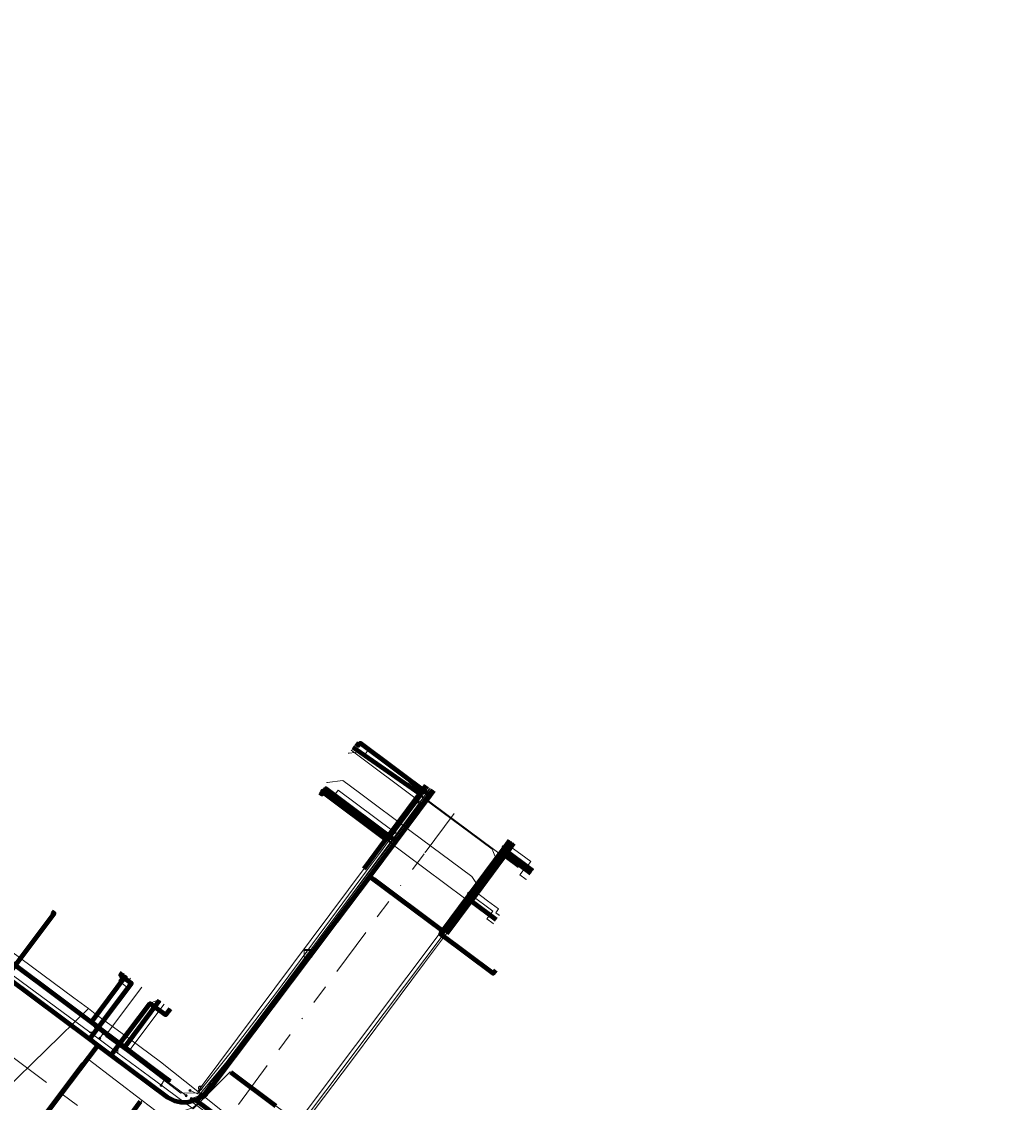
# Model space of a CAD drawing. Header units: metres. Extents: x 98902 to 136161, y 449037 to 499677.
# Tile 181 of 200: x 113361 to 113463, y 483675 to 483787. Entities that reach past the tile are written whole.
import ezdxf
from ezdxf.enums import TextEntityAlignment as Align
from ezdxf.lldxf.tags import DXFTag

# ---------------------------------------------------------------- set-up
doc = ezdxf.new("R2010")
doc.units = ezdxf.units.M
doc.linetypes.add('RI-OVERIG', pattern=[17, 5, -2, 2, -2, 0, -2, 2, -2])
for name, color, linetype, lineweight in [('B-WE-KL-DATA-G', 90, 'KL-DATA-N', 18), ('B-WE-KL-DATA_HULPSTUK-S', 90, 'Continuous', 25), ('B-WE-KL-DATA_KABELBED-G', 90, 'Continuous', 100), ('B-WE-KL-DATA_MANTELBUIS-G', 90, 'Continuous', 100), ('B-WE-KL-ET_LS-G', 190, 'KL-LS-N', 18), ('B-WE-KL-ET_LS_HULPSTUK-S', 190, 'Continuous', 25), ('B-WE-KL-ET_LS_MANTELBUIS-G', 190, 'Continuous', 100), ('B-WE-KL-GAS_LD-G', 50, 'KL-GAS-LD-N', 18), ('B-WE-KL-GAS_LD_HULPSTUK-S', 50, 'Continuous', 25), ('B-WE-KL-GAS_LD_MANTELBUIS-G', 50, 'Continuous', 100), ('B-WE-KL-WATER-G', 170, 'KL-WATER-N', 18), ('B-WE-KL-WATER_HULPSTUK-S', 170, 'Continuous', 25), ('B-WE-RI-VRIJVERVAL-G', 210, 'RI-OVERIG', 18), ('B-WE-RI-VRIJVERVAL_HULPSTUK-S', 210, 'Continuous', 25)]:
    doc.layers.add(name, color=color, linetype=linetype, lineweight=lineweight)
doc.styles.add('NLCS-ISO', font='NLCS-ISO.ttf')
doc.styles.get("Standard").update_dxf_attribs({"font": 'arial.ttf'})
tags = doc.linetypes.add('KL-DATA-N', pattern='A,4,-1,[101,NLCS.SHX,S=0.5,R=0,X=0,Y=0],-1,4,-1,["D",Standard,S=1,R=0,X=-0.25,Y=-0.5],-1.5', length=12.5).pattern_tags.tags
tags[18] = DXFTag(74, 10)
tags = doc.linetypes.add('KL-GAS-LD-N', pattern='A,4,-1,[69,NLCS.SHX,S=0.5,R=0,X=0,Y=0],-1,4,-1,["L",Standard,S=1,R=0,X=0.25,Y=-0.5],-2', length=13).pattern_tags.tags
tags[18] = DXFTag(74, 10)
tags = doc.linetypes.add('KL-LS-N', pattern='A,4,-1,[103,NLCS.SHX,S=0.75,R=0,X=0,Y=0],-1,4,-1,["L",Standard,S=1,R=0,X=0,Y=-0.5],-2', length=13).pattern_tags.tags
tags[18] = DXFTag(74, 10)
doc.linetypes.add('KL-WATER-N', pattern='A,7,-0.5,[168,NLCS.SHX,S=0.75,R=0,X=0.75,Y=0],-2', length=9.5)

# ---------------------------------------------------------------- blocks, each defined once
blk = doc.blocks.new('SKL-WTB_HULP_KAST-SO')
at = {"color": 0, "linetype": 'ByBlock', "lineweight": 18}
for points in [[(-2, 2), (2, 2), (2, 1.68), (-2, 1.68)], [(-2, 1.52), (2, 1.52), (2, -2), (-2, -2)]]:
    blk.add_lwpolyline(points, close=True, dxfattribs=at)
at = {"color": 0, "linetype": 'ByBlock', "lineweight": 18, "style": 'NLCS-ISO'}
blk.add_text('kast', height=1.5, dxfattribs=at).set_placement((0, 0), align=Align.MIDDLE_CENTER)
at = {"color": 0, "linetype": 'ByBlock', "lineweight": 18, "style": 'NLCS-ISO', "flags": 1}
for tag, p in [('TYPE', (2.5, 0)), ('OMSCHRIJVING', (2.5, -3)), ('LABEL', (2.5, -1.5))]:
    blk.add_attdef(tag, p, '', height=1, dxfattribs=at)
blk = doc.blocks.new('SKL-WTB_HULP_OVERIG-SO')
at = {"color": 0, "linetype": 'ByBlock', "lineweight": 18}
for points in [[(-0.14, 0.14), (0.14, -0.14)], [(0.14, 0.14), (-0.14, -0.14)]]:
    blk.add_lwpolyline(points, dxfattribs=at)
at = {"color": 0, "linetype": 'ByBlock', "lineweight": 18, "style": 'NLCS-ISO', "flags": 1}
for tag, p in [('TYPE', (1.5, 0)), ('OMSCHRIJVING', (1.5, -3)), ('LABEL', (1.5, -1.5))]:
    blk.add_attdef(tag, p, '', height=1, dxfattribs=at)
blk = doc.blocks.new('SKL-WTB_HULP_AFSLUITER-SO')
at = {"color": 0, "linetype": 'ByBlock', "lineweight": 18}
blk.add_lwpolyline([(0, 0.8), (0, -0.8)], dxfattribs=at)
blk.add_circle((0, 0), 1, dxfattribs=at)
at = {"color": 0, "linetype": 'ByBlock', "lineweight": 18, "style": 'NLCS-ISO', "flags": 1}
for tag, p in [('TYPE', (1.5, 0)), ('OMSCHRIJVING', (1.5, -3)), ('LABEL', (1.5, -1.5))]:
    blk.add_attdef(tag, p, '', height=1, dxfattribs=at)
blk = doc.blocks.new('SKL-WTB_HULP_MOF-SO')
at = {"linetype": 'ByBlock', "lineweight": 18}
h = blk.add_hatch(color=0, dxfattribs=at)
h.dxf.hatch_style = 1
h.paths.add_polyline_path([(-0.5625, 0, 1), (0.5625, 0, 1)])
at = {"color": 0, "linetype": 'ByBlock', "lineweight": 18}
blk.add_circle((0, 0), 0.5625, dxfattribs=at)
at = {"color": 0, "linetype": 'ByBlock', "lineweight": 18, "style": 'NLCS-ISO', "flags": 1}
for tag, p in [('TYPE', (1.5, 0)), ('OMSCHRIJVING', (1.5, -3)), ('LABEL', (1.5, -1.5))]:
    blk.add_attdef(tag, p, '', height=1, dxfattribs=at)
blk = doc.blocks.new('SRI-HULP_OVERIG-SO')
at = {"color": 0, "linetype": 'ByBlock', "lineweight": 18}
for points in [[(-0.14, 0.14), (0.14, -0.14)], [(0.14, 0.14), (-0.14, -0.14)]]:
    blk.add_lwpolyline(points, dxfattribs=at)
at = {"color": 0, "linetype": 'ByBlock', "lineweight": 18, "style": 'NLCS-ISO', "flags": 1}
for tag, p in [('TYPE', (1.5, 0)), ('OMSCHRIJVING', (1.5, -3)), ('LABEL', (1.5, -1.5))]:
    blk.add_attdef(tag, p, '', height=1, dxfattribs=at)

msp = doc.modelspace()

# ---------------------------------------------------------------- linework, layer by layer
at = {"layer": 'B-WE-KL-DATA-G', "flags": 128}
for points in [[(113390.3, 483690.67), (113390.55, 483690.46), (113380.67, 483677.35), (113379.73, 483676.22), (113379.01, 483675.68), (113378.68, 483675.55), (113377.86, 483675.3), (113377.16, 483675.3), (113376.54, 483675.43), (113375.78, 483675.83), (113369.99, 483680.15), (113368.6, 483681.19), (113367.75, 483681.83), (113359.16, 483688.26), (113350.22, 483694.96), (113340.48, 483702.25), (113336.96, 483704.89), (113331.79, 483708.73), (113331.35, 483710.73), (113329.3, 483712.76), (113324.1, 483716.71), (113322.97, 483716.02), (113317.88, 483718.86), (113311.76, 483723.48), (113299.76, 483732.58), (113297.19, 483734.48), (113285.31, 483743.47), (113282.52, 483745.58), (113272.99, 483752.79), (113262.91, 483760.94), (113267.31, 483766.61), (113275.76, 483777.78), (113282.44, 483786.74), (113282.55, 483786.89)], [(113390.3, 483690.67), (113390.55, 483690.46), (113396.69, 483698.62), (113399.41, 483702.27), (113402.92, 483706.98), (113395.68, 483712.39), (113395.5, 483712.15), (113395.25, 483712.33)], [(113394.75, 483711.65), (113401.89, 483706.32)], [(113390.3, 483690.67), (113390.55, 483690.46), (113380.67, 483677.35), (113379.73, 483676.22), (113379.01, 483675.68), (113378.68, 483675.55), (113377.86, 483675.3), (113377.16, 483675.3), (113376.54, 483675.43), (113375.78, 483675.83), (113369.99, 483680.15), (113368.6, 483681.19), (113367.75, 483681.83), (113359.16, 483688.26), (113350.22, 483694.96), (113340.48, 483702.25), (113336.96, 483704.89), (113341.46, 483710.88)], [(113391.5, 483707.3), (113391.75, 483707.12), (113392.16, 483707.68), (113399.41, 483702.27), (113396.69, 483698.62), (113390.55, 483690.46), (113390.3, 483690.67)], [(113401.89, 483706.32), (113402.93, 483707.72)], [(113346.02, 483707.46), (113345.54, 483706.82), (113344.5, 483707.6), (113340.48, 483702.25), (113350.22, 483694.96), (113359.16, 483688.26), (113367.75, 483681.83), (113368.6, 483681.19), (113369.99, 483680.15), (113375.78, 483675.83), (113376.54, 483675.43), (113377.16, 483675.3), (113377.86, 483675.3), (113378.68, 483675.55), (113379.01, 483675.68), (113379.73, 483676.22), (113380.67, 483677.35), (113390.55, 483690.46), (113390.3, 483690.67)], [(113390.3, 483690.67), (113390.55, 483690.46), (113396.69, 483698.62), (113399.41, 483702.27), (113402.92, 483706.98), (113403.3, 483707.48)], [(113390.3, 483690.67), (113390.55, 483690.46), (113396.69, 483698.62), (113399.41, 483702.27), (113402.92, 483706.98), (113403.3, 483707.48)], [(113390.3, 483690.67), (113390.55, 483690.46), (113396.69, 483698.62), (113399.41, 483702.27), (113402.92, 483706.98), (113403.3, 483707.48)], [(113403.3, 483707.48), (113402.92, 483706.98), (113399.41, 483702.27), (113396.69, 483698.62), (113390.55, 483690.46), (113390.3, 483690.67)], [(113390.3, 483690.67), (113390.55, 483690.46), (113396.69, 483698.62), (113399.41, 483702.27), (113402.92, 483706.98), (113403.3, 483707.48)], [(113390.3, 483690.67), (113390.55, 483690.46), (113396.69, 483698.62), (113399.41, 483702.27), (113402.92, 483706.98), (113403.3, 483707.48)], [(113391.68, 483707.54), (113398.86, 483702.19)], [(113400.66, 483704.64), (113401.89, 483706.32)], [(113398.86, 483702.19), (113400.66, 483704.64)], [(113371.7, 483680.44), (113377.16, 483676.25), (113379.47, 483676.28), (113386.28, 483685.28), (113394.9, 483696.81), (113398.86, 483702.19)], [(113390.3, 483690.67), (113390.55, 483690.46), (113396.69, 483698.62), (113404.24, 483693.01), (113410.49, 483701.43), (113411.15, 483702.32)], [(113390.3, 483690.67), (113390.55, 483690.46), (113396.69, 483698.62), (113404.24, 483693.01), (113410.49, 483701.43), (113411.15, 483702.32)], [(113390.3, 483690.67), (113390.55, 483690.46), (113396.69, 483698.62), (113404.24, 483693.01), (113410.49, 483701.43), (113411.15, 483702.32)], [(113390.3, 483690.67), (113390.55, 483690.46), (113396.69, 483698.62), (113404.24, 483693.01), (113410.49, 483701.43), (113411.15, 483702.32)], [(113410.58, 483700.81), (113411.52, 483702.07)], [(113390.3, 483690.67), (113390.55, 483690.46), (113380.67, 483677.35), (113379.73, 483676.22), (113379.01, 483675.68), (113378.68, 483675.55), (113377.86, 483675.3), (113377.16, 483675.3), (113376.54, 483675.43), (113375.78, 483675.83), (113369.99, 483680.15), (113368.6, 483681.19), (113367.75, 483681.83), (113359.16, 483688.26), (113350.22, 483694.96), (113354.25, 483701.32)], [(113390.3, 483690.67), (113390.55, 483690.46), (113396.69, 483698.62), (113404.24, 483693.01), (113410.49, 483701.43), (113413.49, 483699.19)], [(113409.15, 483698.85), (113410.58, 483700.81)], [(113407.19, 483696.18), (113409.15, 483698.85)], [(113409.7, 483688.95), (113409.43, 483688.58), (113403.98, 483692.65), (113404.24, 483693.01), (113396.69, 483698.62), (113390.55, 483690.46), (113390.3, 483690.67)], [(113388.05, 483670.66), (113394.81, 483679.57), (113402.32, 483689.69), (113407.19, 483696.18)], [(113407.19, 483696.18), (113409.78, 483694.24)], [(113363.83, 483695.01), (113364.08, 483694.82), (113359.16, 483688.26), (113367.75, 483681.83), (113368.6, 483681.19), (113369.99, 483680.15), (113375.78, 483675.83), (113376.54, 483675.43), (113377.16, 483675.3), (113377.86, 483675.3), (113378.68, 483675.55), (113379.01, 483675.68), (113379.73, 483676.22), (113380.67, 483677.35), (113390.55, 483690.46), (113390.3, 483690.67)], [(113356.72, 483692.02), (113369.39, 483682.19)], [(113390.3, 483690.67), (113390.55, 483690.46), (113380.67, 483677.35), (113379.73, 483676.22), (113379.01, 483675.68), (113378.68, 483675.55), (113377.86, 483675.3), (113377.16, 483675.3), (113376.54, 483675.43), (113375.78, 483675.83), (113369.99, 483680.15), (113368.6, 483681.19), (113360.79, 483670.86), (113363.16, 483665)], [(113371.13, 483688.67), (113370.95, 483688.43), (113372.07, 483687.59), (113367.75, 483681.83), (113368.6, 483681.19), (113369.99, 483680.15), (113375.78, 483675.83), (113376.54, 483675.43), (113377.16, 483675.3), (113377.86, 483675.3), (113378.68, 483675.55), (113379.01, 483675.68), (113379.73, 483676.22), (113380.67, 483677.35), (113390.55, 483690.46), (113390.3, 483690.67)], [(113390.3, 483690.67), (113390.55, 483690.46), (113380.67, 483677.35), (113379.73, 483676.22), (113379.01, 483675.68), (113378.68, 483675.55), (113377.86, 483675.3), (113377.16, 483675.3), (113376.54, 483675.43), (113375.78, 483675.83), (113369.99, 483680.15), (113374.01, 483685.51), (113375.61, 483684.31), (113376.09, 483684.96)], [(113390.3, 483690.67), (113390.55, 483690.46), (113380.67, 483677.35), (113379.73, 483676.22), (113379.01, 483675.68), (113378.68, 483675.55), (113385.96, 483670.14), (113385.72, 483669.44), (113385.75, 483669), (113385.93, 483668.52), (113386.39, 483667.95), (113387.16, 483667.26), (113388.94, 483666.05), (113392.37, 483663.49), (113394.94, 483661.59), (113407.15, 483652.49), (113409.8, 483650.52), (113421.85, 483641.55), (113424.49, 483639.58), (113428.09, 483636.9), (113430.07, 483635.91), (113432.15, 483635.88), (113434.13, 483636.67), (113437.18, 483639.23), (113440.01, 483642.97), (113439.78, 483643.14)], [(113369.39, 483682.19), (113373.13, 483687.17)], [(113371.7, 483680.44), (113375.45, 483685.43)], [(113369.39, 483682.19), (113369.42, 483682.1)], [(113369.42, 483682.1), (113371.7, 483680.44)]]:
    msp.add_lwpolyline(points, dxfattribs=at)
at = {"layer": 'B-WE-KL-DATA_KABELBED-G', "flags": 128}
for points in [[(113402.92, 483706.98), (113395.68, 483712.39), (113395.5, 483712.15), (113395.25, 483712.33)], [(113401.85, 483707.14), (113394.96, 483711.93)], [(113391.5, 483707.3), (113391.75, 483707.12), (113392.16, 483707.68), (113399.41, 483702.27)], [(113396.1, 483699.41), (113398.35, 483702.43), (113401.85, 483707.14), (113402.5, 483708)], [(113401.85, 483707.14), (113402.5, 483708)], [(113401.85, 483707.14), (113398.35, 483702.43), (113391.62, 483707.46)], [(113399.41, 483702.27), (113402.92, 483706.98)], [(113402.92, 483706.98), (113403.3, 483707.48)], [(113396.69, 483698.62), (113399.41, 483702.27)], [(113404.65, 483692.71), (113407.15, 483696.08), (113410.37, 483700.42), (113410.72, 483700.89), (113411.57, 483702.04)], [(113410.37, 483700.42), (113410.72, 483700.89), (113411.57, 483702.04)], [(113410.49, 483701.43), (113411.15, 483702.32)], [(113404.24, 483693.01), (113410.49, 483701.43)], [(113413.49, 483699.19), (113410.49, 483701.43)], [(113410.37, 483700.42), (113407.15, 483696.08), (113409.72, 483694.16)], [(113410.37, 483700.42), (113410.72, 483700.89), (113413.3, 483698.96)], [(113390.55, 483690.46), (113396.69, 483698.62)], [(113396.69, 483698.62), (113404.24, 483693.01)], [(113363.83, 483695.01), (113364.08, 483694.82), (113359.16, 483688.26)], [(113356.12, 483692.42), (113367.93, 483683.57), (113368.49, 483683.15), (113371.38, 483680.98), (113374.48, 483678.66), (113376.07, 483677.47)], [(113409.7, 483688.95), (113409.43, 483688.58), (113403.98, 483692.65), (113404.24, 483693.01)], [(113378.68, 483675.55), (113379.01, 483675.68), (113379.73, 483676.22), (113380.67, 483677.35), (113390.55, 483690.46)], [(113390.55, 483690.46), (113390.3, 483690.67)], [(113371.13, 483688.67), (113370.95, 483688.43), (113372.07, 483687.59), (113367.75, 483681.83)], [(113359.16, 483688.26), (113367.75, 483681.83)], [(113368.49, 483683.15), (113367.93, 483683.57), (113371.53, 483688.37)], [(113368.49, 483683.15), (113371.38, 483680.98), (113374.97, 483685.79)], [(113369.99, 483680.15), (113374.01, 483685.51), (113375.61, 483684.31), (113376.09, 483684.96)], [(113368.6, 483681.19), (113360.79, 483670.86)], [(113367.75, 483681.83), (113368.6, 483681.19)], [(113368.6, 483681.19), (113369.99, 483680.15)], [(113369.99, 483680.15), (113375.78, 483675.83), (113376.54, 483675.43), (113377.16, 483675.3), (113377.86, 483675.3), (113378.68, 483675.55)], [(113378.68, 483675.55), (113385.96, 483670.14), (113385.72, 483669.44), (113385.75, 483669), (113385.93, 483668.52), (113386.39, 483667.95), (113387.16, 483667.26), (113388.94, 483666.05), (113392.37, 483663.49)]]:
    msp.add_lwpolyline(points, dxfattribs=at)
at = {"layer": 'B-WE-KL-DATA_MANTELBUIS-G', "flags": 128}
for points in [[(113396.69, 483698.62), (113393.16, 483693.96)], [(113397.09, 483698.33), (113404.24, 483693.01)], [(113362.33, 483672.9), (113367.13, 483679.25)]]:
    msp.add_lwpolyline(points, dxfattribs=at)
at = {"layer": 'B-WE-KL-ET_LS-G', "flags": 128}
for points in [[(113402.68, 483707.13), (113402.48, 483707.28), (113396.54, 483711.71), (113396.12, 483711.15), (113395, 483711.98)], [(113332.11, 483710.02), (113332.59, 483709.67), (113332.59, 483709.66), (113332.73, 483709.56), (113332.73, 483709.55), (113335.23, 483707.69), (113338.83, 483704.99), (113338.83, 483704.98), (113339.04, 483704.83), (113341.33, 483703.11), (113343.81, 483701.26), (113343.81, 483701.25), (113343.93, 483701.17), (113343.93, 483701.16), (113344.93, 483700.42), (113349.73, 483696.97), (113353.26, 483694.32), (113353.26, 483694.31), (113353.52, 483694.11), (113355.94, 483692.3), (113358.34, 483690.51), (113358.34, 483690.5), (113359.7, 483689.49), (113364.46, 483685.94), (113368.33, 483683.04), (113368.33, 483683.03), (113368.38, 483682.99), (113369.16, 483682.41), (113369.16, 483682.4), (113370.6, 483681.32), (113372.9, 483679.61), (113372.9, 483679.6), (113374.36, 483678.51), (113375.48, 483677.67), (113375.48, 483677.66), (113377.72, 483675.99), (113377.72, 483675.98)], [(113378.12, 483676.51), (113378.89, 483676.18), (113382.24, 483680.32), (113387.05, 483686.62), (113396.35, 483699.21), (113397.78, 483701.13), (113399.28, 483703.15), (113401.55, 483706.22), (113401.61, 483706.31), (113402.75, 483707.84)], [(113378.26, 483675.68), (113378.97, 483675.91), (113382.48, 483680.16), (113396.59, 483699.07), (113401.38, 483705.41), (113402.68, 483707.13), (113403.06, 483707.64)], [(113402.59, 483707.95), (113403.06, 483707.02)], [(113403.19, 483707.55), (113380.88, 483677.63), (113379.9, 483675.99), (113378.4, 483674.72), (113376.65, 483674.17), (113374.63, 483674.38), (113373.19, 483675.47), (113367.68, 483668.16), (113372.5, 483664.6), (113372.55, 483663.52), (113375.82, 483661.06), (113394.34, 483646.97), (113394.48, 483646.86), (113430.55, 483619.95), (113446.21, 483607.81), (113446.73, 483608.55), (113453.04, 483617.55), (113453.73, 483618.35), (113441.79, 483627.62), (113441.4, 483629.42), (113441.6, 483630.95), (113441.92, 483632.09), (113442.32, 483632.95)], [(113399.28, 483703.15), (113399.08, 483703.3), (113393.42, 483707.53), (113392.82, 483706.72), (113391.7, 483707.56)], [(113401.61, 483706.31), (113402.21, 483705.88), (113402.21, 483705.87)], [(113411.11, 483702.34), (113389.9, 483674.09), (113386.31, 483669.15), (113409.9, 483651.47), (113426.89, 483638.74), (113429.98, 483636.65), (113430.94, 483636.24), (113431.78, 483636.16), (113433.62, 483636.17), (113434.46, 483636.61), (113435.58, 483637.5), (113446.55, 483651.78), (113451.51, 483658.49), (113455.49, 483663.87), (113455.82, 483666), (113457.75, 483666.93), (113460.11, 483670.12)], [(113403.97, 483692.98), (113405.84, 483695.48), (113406.89, 483696.89), (113409.44, 483700.3), (113410.47, 483701.68), (113411.01, 483702.41)], [(113410.47, 483701.68), (113410.67, 483701.53), (113412.96, 483699.83), (113412.18, 483698.79), (113412.82, 483698.31)], [(113406.89, 483696.89), (113407.09, 483696.74), (113409.38, 483695.03), (113408.78, 483694.23), (113409.42, 483693.76)], [(113368.38, 483682.99), (113368.53, 483683.2), (113371.55, 483687.23), (113370.76, 483687.83), (113371.29, 483688.55)], [(113370.6, 483681.32), (113373.78, 483685.56), (113374.5, 483685.02), (113375.04, 483685.74)], [(113369.16, 483682.4), (113368.81, 483681.93), (113368.8, 483681.92)], [(113373.19, 483675.47), (113367.59, 483679.76)], [(113375.48, 483677.66), (113375.15, 483677.05), (113375.14, 483677.04)], [(113378.26, 483675.68), (113378.45, 483675.24), (113387.2, 483668.75), (113387.2, 483668.74), (113389.6, 483666.94), (113390.03, 483666.62), (113390.03, 483666.61), (113393.12, 483664.32), (113393.12, 483664.31), (113393.53, 483664.01), (113395.42, 483662.6), (113397.82, 483660.82), (113397.82, 483660.81), (113398.87, 483660.05), (113398.87, 483660.04), (113399.35, 483659.69), (113404.23, 483655.98), (113407.65, 483653.43), (113407.65, 483653.42), (113408.17, 483653.03), (113410.1, 483651.6), (113412.56, 483649.78), (113412.56, 483649.77), (113414.04, 483648.68), (113415.98, 483647.28), (113415.98, 483647.27)]]:
    msp.add_lwpolyline(points, dxfattribs=at)
at = {"layer": 'B-WE-KL-ET_LS_MANTELBUIS-G', "flags": 128}
msp.add_lwpolyline([(113372.96, 483675.39), (113367.8, 483668.31)], dxfattribs=at)
at = {"layer": 'B-WE-KL-GAS_LD-G', "flags": 128}
for points in [[(113409.82, 483700.17), (113409.32, 483701.43), (113403.05, 483706.08), (113399.88, 483708.44), (113395.82, 483711.47), (113394.52, 483711.34)], [(113407.92, 483697.59), (113407.23, 483698.61), (113400.96, 483703.27), (113395.62, 483707.25), (113393.91, 483708.53), (113392.27, 483708.32)], [(113402.49, 483708.01), (113397.11, 483700.77)], [(113390.06, 483673.7), (113392.15, 483676.49), (113398.16, 483684.49), (113404.45, 483692.86), (113407.54, 483697.08), (113407.92, 483697.59), (113409.82, 483700.17), (113411.03, 483701.82), (113411.31, 483702.21)], [(113411.03, 483701.82), (113412.28, 483700.9), (113413.3, 483700.15), (113413, 483699.75), (113413.57, 483699.32)], [(113407.54, 483697.08), (113408.85, 483696.11), (113409.99, 483695.28), (113409.69, 483694.87), (113410.05, 483694.6)], [(113356.36, 483690.99), (113359.22, 483688.84), (113367.76, 483682.52), (113370.65, 483680.37), (113373.94, 483677.94), (113378.44, 483674.6), (113382.25, 483678.44), (113389.54, 483673.02)], [(113367.76, 483682.52), (113368.07, 483682.55), (113368.38, 483682.71), (113369.14, 483683.71), (113371.66, 483687.04), (113371.66, 483687.31), (113371.93, 483688.07)], [(113370.65, 483680.37), (113370.67, 483680.91), (113370.82, 483681.38), (113371.33, 483682.05), (113374, 483685.59), (113374.28, 483685.63), (113374.85, 483685.88)]]:
    msp.add_lwpolyline(points, dxfattribs=at)
at = {"layer": 'B-WE-KL-GAS_LD_MANTELBUIS-G', "flags": 128}
msp.add_lwpolyline([(113382.32, 483678.39), (113386.97, 483674.93)], dxfattribs=at)
at = {"layer": 'B-WE-KL-WATER-G', "flags": 128}
for points in [[(113567.95, 483533.45), (113567.67, 483533.71), (113566.92, 483534.4), (113562.77, 483535.2), (113560.19, 483536.07), (113557.1, 483538.9), (113544.71, 483549.68), (113533.39, 483559.52), (113526.52, 483565.45), (113522.87, 483568.41), (113522.05, 483568.99), (113517.3, 483572.36), (113516.65, 483572.82), (113496.77, 483587.56), (113485.91, 483595.62), (113485.11, 483596.21), (113481.97, 483598.54), (113478.35, 483601.22), (113477.94, 483601.52), (113460.22, 483614.2), (113459.17, 483615.13), (113453.33, 483620.32), (113443.19, 483627.88), (113433.09, 483635.41), (113432.77, 483635.65), (113429.17, 483638.34), (113426.43, 483640.36), (113422.43, 483643.31), (113414.43, 483649.2), (113411.63, 483651.3), (113408.03, 483654.01), (113397.04, 483662.27), (113396.29, 483662.84), (113393.24, 483665.13), (113390.04, 483667.54), (113386.91, 483670.03), (113378.92, 483676.4), (113375.08, 483679.46), (113371.86, 483681.84), (113368.34, 483684.44), (113367.62, 483684.98), (113366.11, 483686.09), (113357.42, 483692.52), (113353.67, 483695.3), (113342.6, 483703.48), (113339.06, 483706.11), (113336.81, 483707.77), (113333.51, 483710.21), (113332.61, 483710.88), (113316.31, 483722.93), (113312.36, 483725.86), (113301.64, 483733.79), (113297.61, 483736.77), (113294.64, 483738.97), (113287.12, 483744.63), (113282.9, 483747.82), (113277.78, 483751.68), (113277.34, 483752.01)], [(113402.49, 483708.01), (113402.01, 483707.36), (113401.83, 483707.12), (113398.54, 483702.71), (113398.33, 483702.43), (113379.18, 483676.76), (113378.92, 483676.4)], [(113402.01, 483707.36), (113400.73, 483708.31)], [(113401.83, 483707.12), (113411.99, 483699.53)], [(113398.54, 483702.71), (113397.25, 483703.67)], [(113398.33, 483702.43), (113408.49, 483694.84)], [(113368.34, 483684.44), (113369.15, 483685.52)], [(113339.3, 483647.44), (113337.21, 483649.01), (113344.05, 483658.42), (113353.46, 483672.34), (113354.78, 483674.05), (113356.39, 483672.85), (113358.9, 483676.44), (113367.62, 483684.98)], [(113371.86, 483681.84), (113372.65, 483682.89)]]:
    msp.add_lwpolyline(points, dxfattribs=at)
at = {"layer": 'B-WE-RI-VRIJVERVAL-G', "flags": 128}
for points in [[(113402.4, 483701.1), (113405.9, 483705.77)], [(113383.11, 483675.07), (113402.4, 483701.1)], [(113377, 483667.1), (113350, 483687.3)]]:
    msp.add_lwpolyline(points, dxfattribs=at)

# ---------------------------------------------------------------- block references
at = {"layer": 'B-WE-KL-DATA_HULPSTUK-S', "xscale": 0.2, "yscale": 0.2, "zscale": 0.2}
for name, p in [('SKL-WTB_HULP_OVERIG-SO', (113394.96, 483711.93)), ('SKL-WTB_HULP_OVERIG-SO', (113391.62, 483707.46)), ('SKL-WTB_HULP_MOF-SO', (113401.85, 483707.14)), ('SKL-WTB_HULP_OVERIG-SO', (113401.85, 483707.14)), ('SKL-WTB_HULP_OVERIG-SO', (113401.85, 483707.14)), ('SKL-WTB_HULP_OVERIG-SO', (113401.85, 483707.14)), ('SKL-WTB_HULP_OVERIG-SO', (113400.66, 483704.64)), ('SKL-WTB_HULP_MOF-SO', (113410.37, 483700.42)), ('SKL-WTB_HULP_OVERIG-SO', (113410.37, 483700.42)), ('SKL-WTB_HULP_OVERIG-SO', (113410.37, 483700.42)), ('SKL-WTB_HULP_OVERIG-SO', (113410.37, 483700.42)), ('SKL-WTB_HULP_OVERIG-SO', (113396.1, 483699.41)), ('SKL-WTB_HULP_OVERIG-SO', (113409.15, 483698.85)), ('SKL-WTB_HULP_OVERIG-SO', (113413.3, 483698.96)), ('SKL-WTB_HULP_OVERIG-SO', (113409.72, 483694.16)), ('SKL-WTB_HULP_OVERIG-SO', (113404.65, 483692.71)), ('SKL-WTB_HULP_KAST-SO', (113390.3, 483690.67)), ('SKL-WTB_HULP_OVERIG-SO', (113371.53, 483688.37)), ('SKL-WTB_HULP_OVERIG-SO', (113374.97, 483685.79)), ('SKL-WTB_HULP_MOF-SO', (113368.49, 483683.15)), ('SKL-WTB_HULP_OVERIG-SO', (113368.49, 483683.15)), ('SKL-WTB_HULP_OVERIG-SO', (113368.49, 483683.15)), ('SKL-WTB_HULP_OVERIG-SO', (113369.42, 483682.1)), ('SKL-WTB_HULP_OVERIG-SO', (113376.07, 483677.47))]:
    msp.add_blockref(name, p, dxfattribs=at)
at = {"layer": 'B-WE-KL-ET_LS_HULPSTUK-S', "xscale": 0.2, "yscale": 0.2, "zscale": 0.2}
for name, p in [('SKL-WTB_HULP_OVERIG-SO', (113395, 483711.98)), ('SKL-WTB_HULP_OVERIG-SO', (113391.7, 483707.56)), ('SKL-WTB_HULP_MOF-SO', (113402.68, 483707.13)), ('SKL-WTB_HULP_MOF-SO', (113401.61, 483706.31)), ('SKL-WTB_HULP_MOF-SO', (113402.21, 483705.87)), ('SKL-WTB_HULP_MOF-SO', (113399.28, 483703.15)), ('SKL-WTB_HULP_MOF-SO', (113410.47, 483701.68)), ('SKL-WTB_HULP_OVERIG-SO', (113412.82, 483698.31)), ('SKL-WTB_HULP_MOF-SO', (113406.89, 483696.89)), ('SKL-WTB_HULP_OVERIG-SO', (113409.42, 483693.76)), ('SKL-WTB_HULP_MOF-SO', (113403.97, 483692.98)), ('SKL-WTB_HULP_OVERIG-SO', (113371.29, 483688.55)), ('SKL-WTB_HULP_OVERIG-SO', (113375.04, 483685.74)), ('SKL-WTB_HULP_MOF-SO', (113368.38, 483682.99)), ('SKL-WTB_HULP_MOF-SO', (113368.8, 483681.92)), ('SKL-WTB_HULP_MOF-SO', (113369.16, 483682.4)), ('SKL-WTB_HULP_MOF-SO', (113370.6, 483681.32)), ('SKL-WTB_HULP_MOF-SO', (113375.48, 483677.66)), ('SKL-WTB_HULP_MOF-SO', (113375.14, 483677.04)), ('SKL-WTB_HULP_MOF-SO', (113378.12, 483676.51)), ('SKL-WTB_HULP_MOF-SO', (113377.72, 483675.98)), ('SKL-WTB_HULP_MOF-SO', (113378.26, 483675.68))]:
    msp.add_blockref(name, p, dxfattribs=at)
at = {"layer": 'B-WE-KL-GAS_LD_HULPSTUK-S', "xscale": 0.2, "yscale": 0.2, "zscale": 0.2}
for p in [(113394.52, 483711.34), (113392.27, 483708.32), (113411.03, 483701.82), (113397.11, 483700.77), (113409.82, 483700.17), (113413.57, 483699.32), (113407.92, 483697.59), (113407.54, 483697.08), (113410.05, 483694.6), (113371.93, 483688.07), (113374.85, 483685.88), (113367.76, 483682.52), (113370.65, 483680.37)]:
    msp.add_blockref('SKL-WTB_HULP_OVERIG-SO', p, dxfattribs=at)
at = {"layer": 'B-WE-KL-WATER_HULPSTUK-S', "xscale": 0.2, "yscale": 0.2, "zscale": 0.2}
for name, p in [('SKL-WTB_HULP_OVERIG-SO', (113401.83, 483707.12)), ('SKL-WTB_HULP_OVERIG-SO', (113402.01, 483707.36)), ('SKL-WTB_HULP_OVERIG-SO', (113398.33, 483702.43)), ('SKL-WTB_HULP_OVERIG-SO', (113398.54, 483702.71)), ('SKL-WTB_HULP_OVERIG-SO', (113367.62, 483684.98)), ('SKL-WTB_HULP_OVERIG-SO', (113368.34, 483684.44)), ('SKL-WTB_HULP_OVERIG-SO', (113371.86, 483681.84)), ('SKL-WTB_HULP_OVERIG-SO', (113378.92, 483676.4)), ('SKL-WTB_HULP_AFSLUITER-SO', (113379.18, 483676.76))]:
    msp.add_blockref(name, p, dxfattribs=at)
at = {"layer": 'B-WE-RI-VRIJVERVAL_HULPSTUK-S', "xscale": 0.2, "yscale": 0.2, "zscale": 0.2}
msp.add_blockref('SRI-HULP_OVERIG-SO', (113402.4, 483701.1), dxfattribs=at)

doc.saveas('drawing.dxf')
